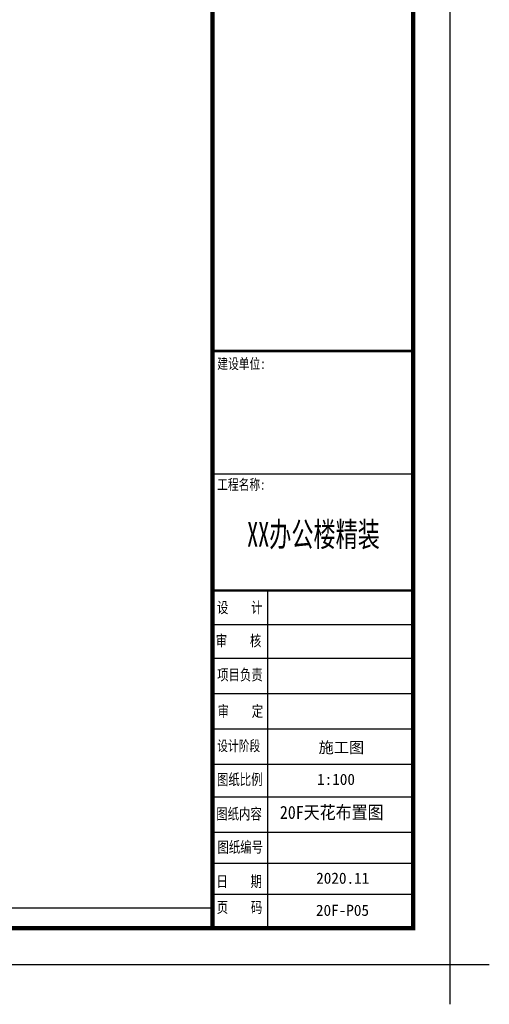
# Model space of a CAD drawing. Header units: millimetres. Extents: x -1061 to 60461, y -1061 to 43061.
# Tile 15 of 17: x 47817 to 60461, y -1061 to 25459. Entities that reach past the tile are written whole.
import ezdxf
from ezdxf.enums import TextEntityAlignment as Align

# ---------------------------------------------------------------- set-up
doc = ezdxf.new("R2010")
doc.units = ezdxf.units.MM
doc.header["$LTSCALE"] = 5
doc.layers.add('A-批量打印图层', color=251, linetype='Continuous', plot=False)
doc.layers.add('图框外线', color=1, linetype='Continuous', plot=False)
for name, color, linetype in [('DS-TEXT', 50, 'Continuous'), ('E-图框', 100, 'Continuous'), ('E-尺寸标注', 9, 'Continuous'), ('IDS-TEXT', 50, 'Continuous')]:
    doc.layers.add(name, color=color, linetype=linetype)
doc.styles.add('ar', font='arial.ttf')
doc.styles.add('宋体', font='txt', dxfattribs={"width": 1.1})
doc.styles.add('黑体', font='simhei.ttf')

# ---------------------------------------------------------------- blocks, each defined once
blk = doc.blocks.new('ffdsaff')
at = {"layer": 'DS-TEXT', "style": 'ar', "flags": 8}
for tag, height, p in [('1:50', 1.96, (-10.5, 27.11)), ('2014.10.18', 1.96, (-6.8, 8.36)), ('P-01', 2.94, (-8.32, 1.92))]:
    blk.add_attdef(tag, text='', height=height, dxfattribs=at).set_placement(p, align=Align.RIGHT)
at = {"layer": 'DS-TEXT', "linetype": 'Continuous', "style": '黑体', "width": 1.344271, "flags": 8}
blk.add_attdef('原始平面布置图', text='', height=2.35, dxfattribs=at).set_placement((-24.86, 20.62), (-2.13, 20.62), align=Align.FIT)
blk = doc.blocks.new('A3图名')
at = {"layer": 'DS-TEXT', "linetype": 'Continuous', "flags": 8}
for tag, height, style, width, p, p2 in [('平 面 布 置 图', 3, '黑体', 0.960193, (-38, 48.77), (-9, 48.77)), ('FIXTURE  &  FURNISHING  LEVEL', 2, 'ar', 0.650857, (-38, 44.7), (-9, 44.7))]:
    blk.add_attdef(tag, text='', height=height, dxfattribs=dict(at, style=style, width=width)).set_placement(p, p2, align=Align.FIT)
at = {"layer": 'DS-TEXT', "style": 'ar', "flags": 8}
for tag, height, p in [('1:50', 2, (-9.5, 30.1)), ('RC-405', 3, (-9.5, 11.5))]:
    blk.add_attdef(tag, text='', height=height, dxfattribs=at).set_placement(p, align=Align.RIGHT)
blk = doc.blocks.new('图框')
at = {"layer": 'E-图框', "color": 4}
for p, q in [((155.38, 17.5), (209.38, 17.5)), ((170.24, -104.9), (170.24, -13.95)), ((155.38, -23.08), (209.38, -23.08)), ((155.38, -32.21), (209.38, -32.21)), ((155.38, -41.74), (209.38, -41.74)), ((155.38, -41.74), (209.38, -41.74)), ((155.38, -51.25), (209.38, -51.25)), ((155.38, -60.76), (209.38, -60.76)), ((155.38, -69.51), (209.38, -69.51)), ((155.38, -79.02), (209.38, -79.02)), ((155.38, -87.4), (209.38, -87.4)), ((155.38, -95.77), (209.38, -95.77))]:
    blk.add_line(p, q, dxfattribs=at)
at = {"layer": 'E-图框', "color": 4, "const_width": 1.13}
blk.add_lwpolyline([(-363.4, 295.3), (209.38, 295.3), (209.38, -104.9), (-363.4, -104.9)], close=True, dxfattribs=at)
at = {"layer": 'E-图框', "color": 4}
for points, const_width in [([(155.38, 295.3), (155.38, -104.9)], 1.13), ([(155.38, 50.55), (209.38, 50.55)], 0.707), ([(155.38, -13.95), (209.38, -13.95)], 0.707)]:
    blk.add_lwpolyline(points, dxfattribs=dict(at, const_width=const_width))
at = {"layer": '图框外线', "color": 1}
blk.add_lwpolyline([(-374.72, 305.2), (219.28, 305.2), (219.28, -114.8), (-374.72, -114.8)], close=True, dxfattribs=at)
blk.add_lwpolyline([(-374.72, 305.2), (219.28, 305.2), (219.28, -114.8), (-374.72, -114.8)], close=True, dxfattribs=at)
blk.add_lwpolyline([(-374.72, 305.2), (219.28, 305.2), (219.28, -114.8), (-374.72, -114.8)], close=True, dxfattribs=at)
blk.add_lwpolyline([(229.89, -114.8), (219.28, -114.8), (219.28, -125.41)], dxfattribs=at)
at = {"color": 150, "style": '黑体', "width": 0.630127}
blk.add_text('  XX办公楼精装  ', height=6.5707, dxfattribs=at).set_placement((158.75, -2.11), (206.38, -2.11), align=Align.FIT)
at = {"layer": 'E-图框', "color": 4, "linetype": 'Continuous', "style": '宋体', "width": 0.75}
for s, height, p in [('建设单位:', 2.828, (156.66, 45.72)), ('工程名称:', 2.828, (156.62, 13.17)), ('设    计', 3, (156.57, -20.03)), ('审    核 ', 3, (156.24, -28.98)), ('项目负责', 3, (156.62, -38.16)), ('审    定', 3, (156.75, -47.95)), ('设计阶段', 2.828, (156.64, -57.19)), ('图纸比例 ', 3, (156.57, -66.33)), ('图纸内容', 3, (156.37, -75.6)), ('图纸编号 ', 3, (156.69, -84.56)), ('日    期', 3, (156.42, -93.8)), ('页    码', 3, (156.51, -100.77))]:
    blk.add_text(s, height=height, dxfattribs=at).set_placement(p)

msp = doc.modelspace()

# ---------------------------------------------------------------- linework, layer by layer
at = {"color": 3}
msp.add_line((1131.313, 1539.899), (53010.101, 1539.899), dxfattribs=at)
at = {"layer": 'A-批量打印图层'}
msp.add_lwpolyline([(0, 42000), (59400, 42000), (59400, 0), (0, 0)], close=True, dxfattribs=at)

# ---------------------------------------------------------------- block references
at = {"xscale": 100, "yscale": 100, "zscale": 100}
msp.add_blockref('图框', (37471.626, 11480.306), dxfattribs=at)
ref = msp.add_blockref('A3图名', (58812.363, -917.211), dxfattribs=dict(xscale=136.2294308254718, yscale=136.2294308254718, zscale=136.2294308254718))
ref.add_attrib('平 面 布 置 图', '施工图', dxfattribs={"layer": 'IDS-TEXT', "linetype": 'Continuous', "height": 300, "style": '黑体'}).set_placement((55864.501, 5617.535), align=Align.BOTTOM_LEFT)
at = {"layer": 'E-尺寸标注'}
ref = msp.add_blockref('ffdsaff', (58117.149, 1020.762), dxfattribs=dict(at, xscale=136.2294308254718, yscale=136.2294308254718, zscale=136.2294308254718))
ref.add_attrib('原始平面布置图', '20F天花布置图', dxfattribs={"layer": 'DS-TEXT', "linetype": 'Continuous', "height": 350, "style": '黑体', "width": 0.9}).set_placement((54821.807, 3829.293), align=Align.BOTTOM_LEFT)
ref.add_attrib('1:50', '1:100', dxfattribs={"layer": 'DS-TEXT', "height": 300, "style": '黑体'}).set_placement((56844.244, 4758.131), align=Align.BOTTOM_RIGHT)
ref.add_attrib('2014.10.18', '2020.11', dxfattribs={"layer": 'DS-TEXT', "height": 300, "style": '黑体'}).set_placement((57228.583, 2097.063), align=Align.BOTTOM_RIGHT)
ref.add_attrib('P-01', '20F-P05', dxfattribs={"layer": 'DS-TEXT', "height": 300, "style": '黑体'}).set_placement((57222.326, 1231.677), align=Align.BOTTOM_RIGHT)

doc.saveas('drawing.dxf')
